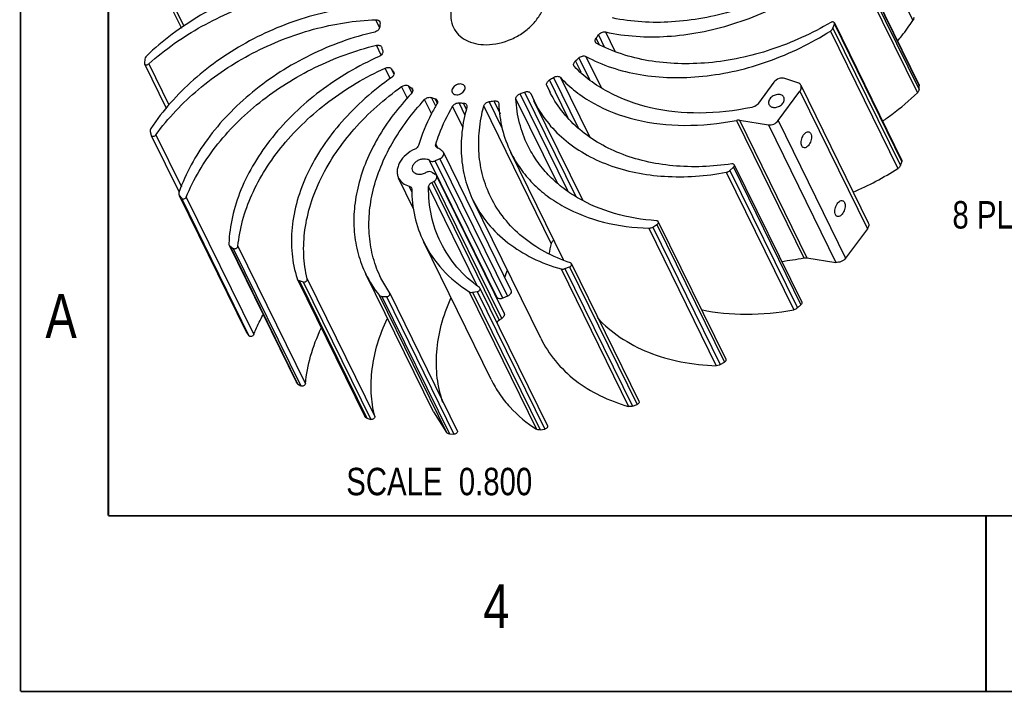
# Model space of a CAD drawing. Header units: inches. Extents: x 0 to 22, y -0.8 to 17.8.
# Tile 1 of 5: x 0 to 5.6, y 0 to 3.8. Entities that reach past the tile are written whole.
import ezdxf

# ---------------------------------------------------------------- set-up
doc = ezdxf.new("R2010")
doc.units = ezdxf.units.IN
doc.header["$LTSCALE"] = 1.21
doc.header["$MEASUREMENT"] = 0
doc.layers.get('0').update_dxf_attribs({"linetype": 'CONTINUOUS'})
doc.layers.add('02___PRT_ALL_AXES', color=7, linetype='CONTINUOUS')
doc.styles.get("Standard").update_dxf_attribs({"font": 'txt', "width": 0.8})
doc.dimstyles.new('DIMSTYLE_6', dxfattribs={"dimtxt": 0.15625, "dimasz": 0.1875, "dimexe": 0.18, "dimexo": 0.0625, "dimgap": 0.09, "dimtad": 0, "dimtih": 1, "dimtoh": 1, "dimlfac": 0.2, "dimzin": 4, "dimdsep": 46, "dimtxsty": 'STANDARD', "dimblk": 'CLOSED', "dimblk1": 'CLOSED', "dimblk2": 'CLOSED', "dimcen": 0.09, "dimadec": 0, "dimazin": 0, "dimtfac": 1, "dimtofl": 0, "dimtmove": 0, "dimatfit": 3, "dimldrblk": 'CLOSED', "dimfxl": 1, "dimtolj": 1, "dimtzin": 4, "dimarcsym": 0})

# ---------------------------------------------------------------- blocks, each defined once
blk = doc.blocks.new('_CLOSED')
at = {"color": 0, "linetype": 'BYBLOCK'}
for p, q in [((0, 0), (-1, 0.167)), ((-1, 0.167), (-1, -0.167)), ((-1, -0.167), (0, 0)), ((-1, 0), (0, 0))]:
    blk.add_line(p, q, dxfattribs=at)
blk = doc.blocks.new('*D10')
at = {"color": 2, "linetype": 'CONTINUOUS'}
for p, q in [((6.368, 2.9487), (6.1961, 2.9487)), ((6.7377, 2.8303), (6.368, 2.9487))]:
    blk.add_line(p, q, dxfattribs=at)
at = {"color": 2, "linetype": 'CONTINUOUS', "xscale": 0.1875, "yscale": 0.1875, "zscale": 0.1875, "rotation": 342.2414540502}
blk.add_blockref('_CLOSED', (6.7377, 2.8303), dxfattribs=at)
at = {"color": 2, "linetype": 'CONTINUOUS', "insert": (6.118, 3.0268), "char_height": 0.15625, "width": 1, "attachment_point": 3, "line_spacing_factor": 0.9}
blk.add_mtext('R1\\P8 PLACES', dxfattribs=at)

msp = doc.modelspace()

# ---------------------------------------------------------------- linework, layer by layer
at = {"color": 7, "linetype": 'CONTINUOUS'}
for p, q in [((4.7094, 4.6042), (5.0937, 3.821)), ((4.7442, 4.2103), (5.1285, 3.4271)), ((4.7458, 4.2321), (5.1301, 3.4489)), ((4.7469, 4.2326), (5.1293, 3.4534)), ((4.7348, 4.1924), (5.1191, 3.4092)), ((0.8153, 4.0031), (0.9259, 3.7778)), ((0.836, 4.0006), (0.9404, 3.7878)), ((2.0557, 3.7815), (2.0345, 3.8247)), ((4.6236, 3.761), (5.0079, 2.9779)), ((4.6379, 3.7774), (4.6464, 3.7996)), ((4.6379, 3.7774), (5.0222, 2.9943)), ((4.6463, 3.8074), (5.0306, 3.0242)), ((4.6464, 3.7996), (5.0307, 3.0165)), ((3.306, 3.684), (3.2885, 3.7195)), ((3.3023, 3.7391), (3.3355, 3.6715)), ((3.342, 3.7557), (3.3957, 3.6462)), ((2.0643, 3.6242), (2.037, 3.6797)), ((2.0665, 3.67), (2.0677, 3.6667)), ((0.7175, 3.6002), (0.7159, 3.5784)), ((3.2028, 3.5259), (3.1712, 3.5904)), ((3.1899, 3.6077), (3.2503, 3.4847)), ((3.2309, 3.6161), (3.3173, 3.4401)), ((0.7159, 3.5784), (0.7167, 3.5739)), ((0.7167, 3.5739), (0.8402, 3.3222)), ((0.7406, 3.5738), (0.8552, 3.3403)), ((2.1162, 3.4902), (2.0869, 3.55)), ((2.137, 3.5163), (2.1228, 3.5451)), ((3.1654, 3.5584), (3.1624, 3.5626)), ((2.1342, 3.5296), (2.136, 3.5267)), ((3.1286, 3.2692), (3.0238, 3.4828)), ((3.0463, 3.4965), (3.1866, 3.2105)), ((3.0858, 3.4962), (3.2507, 3.1603)), ((4.4385, 3.4659), (4.3646, 3.4912)), ((2.2135, 3.3774), (2.1806, 3.4445)), ((2.2389, 3.4082), (2.2194, 3.448)), ((2.2362, 3.4366), (2.2439, 3.4208)), ((2.2362, 3.4366), (2.2424, 3.4296)), ((3.0282, 3.4101), (3.0082, 3.4509)), ((3.0225, 3.4198), (3.0082, 3.4509)), ((4.302, 3.4691), (4.2136, 3.3492)), ((4.4553, 3.4519), (4.8396, 2.6688)), ((5.1285, 3.4271), (5.1301, 3.4489)), ((5.1293, 3.4535), (5.1301, 3.4489)), ((2.3522, 3.2882), (2.3118, 3.3704)), ((2.3751, 3.3325), (2.3508, 3.3821)), ((2.3718, 3.3755), (2.384, 3.3508)), ((3.068, 2.8937), (2.8321, 3.3745)), ((3.1278, 2.851), (2.8564, 3.404)), ((2.8811, 3.4132), (3.1727, 2.819)), ((2.916, 3.4053), (2.9165, 3.4042)), ((2.9165, 3.4042), (2.9351, 3.3628)), ((4.3262, 3.2506), (4.4499, 3.4184)), ((4.4499, 3.4184), (4.8342, 2.6353)), ((2.5299, 3.2139), (2.4716, 3.3328)), ((2.5431, 3.2804), (2.5081, 3.3519)), ((2.532, 3.3506), (2.5499, 3.3142)), ((3.0333, 2.551), (2.649, 3.3342)), ((2.7527, 3.2123), (2.6805, 3.3593)), ((2.7057, 3.3635), (2.7417, 3.2901)), ((2.7328, 3.3533), (2.7345, 3.3463)), ((3.2124, 2.7976), (2.935, 3.3629)), ((4.0878, 3.2521), (4.4721, 2.469)), ((4.1059, 3.2526), (4.2704, 3.2268)), ((4.1059, 3.2526), (4.4902, 2.4695)), ((4.2704, 3.2268), (4.6547, 2.4436)), ((4.3262, 3.2506), (4.7105, 2.4674)), ((0.7484, 3.1882), (0.7538, 3.1682)), ((0.7538, 3.1682), (0.7544, 3.1667)), ((0.7543, 3.1668), (0.913, 2.8434)), ((0.7809, 3.1696), (0.9261, 2.8737)), ((2.3864, 3.095), (2.3756, 3.1171)), ((2.3991, 3.0336), (2.3726, 3.0221)), ((2.3991, 3.0336), (2.7834, 2.2505)), ((2.4193, 3.0687), (2.4166, 3.0727)), ((2.4193, 3.0688), (2.8036, 2.2857)), ((3.1033, 2.4571), (2.8029, 3.0694)), ((2.7246, 2.241), (2.3403, 3.0241)), ((2.7569, 2.239), (2.3726, 3.0221)), ((4.0515, 2.9668), (4.0717, 2.9853)), ((4.0717, 2.9853), (4.456, 2.2022)), ((4.0759, 2.9991), (4.4602, 2.216)), ((5.0222, 2.9943), (5.0307, 3.0165)), ((2.3531, 2.9569), (2.3729, 2.9458)), ((2.7645, 2.155), (2.3802, 2.9382)), ((4.0307, 2.9565), (4.415, 2.1734)), ((4.0515, 2.9668), (4.4358, 2.1837)), ((2.2396, 2.8455), (2.2238, 2.8777)), ((2.2366, 2.8679), (2.2383, 2.8604)), ((2.3346, 2.8727), (2.6095, 2.3126)), ((2.3527, 2.898), (2.737, 2.1149)), ((2.7513, 2.1237), (2.367, 2.9068)), ((0.9129, 2.8274), (0.9144, 2.825)), ((0.9141, 2.8249), (1.2972, 2.0443)), ((0.9144, 2.825), (0.9265, 2.8083)), ((0.9144, 2.825), (1.2987, 2.0419)), ((0.9265, 2.8083), (1.3108, 2.0252)), ((0.954, 2.8155), (1.3383, 2.0323)), ((2.973, 2.012), (2.5887, 2.7951)), ((3.5893, 2.6382), (3.9736, 1.855)), ((3.6113, 2.6443), (3.6355, 2.659)), ((3.6113, 2.6443), (3.9956, 1.8612)), ((3.6355, 2.659), (4.0198, 1.8758)), ((3.6429, 2.6752), (4.0272, 1.892)), ((4.8342, 2.6353), (4.7105, 2.4674)), ((1.1983, 2.5421), (1.5826, 1.759)), ((1.2041, 2.5355), (1.5885, 1.7523)), ((1.2041, 2.5355), (1.2221, 2.5231)), ((1.2483, 2.5356), (1.6326, 1.7525)), ((2.6914, 1.7755), (2.3071, 2.5586)), ((1.2221, 2.5231), (1.6064, 1.74)), ((4.4902, 2.4695), (4.6547, 2.4436)), ((3.1112, 2.4077), (3.1377, 2.4175)), ((3.1377, 2.4175), (3.522, 1.6344)), ((3.1488, 2.4355), (3.5331, 1.6524)), ((2.3617, 1.5929), (1.9774, 2.376)), ((3.0894, 2.4062), (3.4737, 1.6231)), ((3.1112, 2.4077), (3.4955, 1.6245)), ((1.5853, 2.351), (1.5862, 2.3487)), ((1.5862, 2.3488), (1.9705, 1.5656)), ((1.598, 2.3393), (1.9823, 1.5561)), ((1.598, 2.3393), (1.6205, 2.3321)), ((1.6205, 2.3321), (2.0048, 1.549)), ((1.6435, 2.3491), (2.0278, 1.566)), ((2.1129, 2.2687), (2.0632, 2.3533)), ((2.0521, 2.2576), (2.4364, 1.4744)), ((2.069, 2.2498), (2.0946, 2.2483)), ((2.069, 2.2498), (2.4533, 1.4666)), ((2.0946, 2.2483), (2.4789, 1.4652)), ((2.1135, 2.2675), (2.1129, 2.2687)), ((2.1135, 2.2676), (2.4978, 1.4845)), ((2.5651, 2.2764), (2.9494, 1.4932)), ((2.5851, 2.2731), (2.6121, 2.2775)), ((2.5851, 2.2731), (2.9694, 1.49)), ((2.6121, 2.2775), (2.9964, 1.4943)), ((2.6272, 2.2965), (2.6244, 2.2997)), ((2.6271, 2.2965), (3.0114, 1.5134)), ((2.7834, 2.2505), (2.7569, 2.239)), ((4.4358, 2.1837), (4.456, 2.2022)), ((1.2987, 2.0419), (1.2972, 2.0443)), ((1.2987, 2.0419), (1.3108, 2.0252)), ((3.9956, 1.8612), (4.0198, 1.8758)), ((1.5885, 1.7523), (1.6064, 1.74)), ((3.4955, 1.6245), (3.522, 1.6344)), ((2.3617, 1.5929), (2.4364, 1.4744)), ((1.9823, 1.5561), (2.0048, 1.549)), ((2.4533, 1.4666), (2.4789, 1.4652)), ((2.9694, 1.49), (2.9964, 1.4943))]:
    msp.add_line(p, q, dxfattribs=at)
at = {"color": 7, "linetype": 'CONTINUOUS', "const_width": 0.01}
for points in [[(0.01, 17), (0.01, 0)], [(0.51, 16), (0.51, 1)], [(21.51, 1), (0.51, 1)], [(5.51, 1), (5.51, 0)], [(22.01, 0), (0.01, 0)]]:
    msp.add_lwpolyline(points, dxfattribs=at)
at = {"color": 7, "linetype": 'CONTINUOUS'}
for centre, radius, start, end in [((2.5034, 3.7634), 0.4474, 174.7298, 177.3353), ((2.6943, 4.1513), 0.7346, 323.9959, 325.868), ((2.4346, 3.7586), 0.3782, 194.0657, 196.9801), ((2.5832, 4.2482), 0.8823, 311.7929, 313.4498), ((2.4328, 3.7601), 0.3773, 214.7453, 217.6645), ((2.529, 4.3181), 0.9708, 300.6409, 302.1955), ((2.478, 3.8098), 0.4447, 234.445, 237.0609), ((2.5312, 3.924), 0.5711, 251.5866, 253.8008), ((2.5282, 4.3163), 0.9695, 289.7881, 291.3441), ((2.5583, 4.0804), 0.7303, 266.0522, 267.9318), ((2.5504, 4.2285), 0.8789, 278.5128, 280.174), ((4.0716, 4.4475), 1.7425, 293.0312, 302.5011), ((2.2542, 3.0752), 0.2027, 299.0646, 303.8173), ((3.8991, 2.3199), 0.8961, 165.054, 169.004), ((4.174, 3.9838), 1.5439, 276.3358, 281.1309), ((2.5705, 2.6673), 0.6608, 206.1556, 218.3191), ((3.7206, 2.0304), 1.0076, 158.6415, 161.0895), ((2.7021, 2.215), 0.0343, 49.1564, 54.966), ((2.6385, 2.2921), 0.2027, 299.0646, 303.8173)]:
    msp.add_arc(centre, radius, start, end, dxfattribs=at)
for points, knots in [([(4.7211, 4.2366), (4.6291, 4.1545), (4.4245, 4.0105), (4.1378, 3.8889), (3.8987, 3.8312), (3.6669, 3.8026), (3.4924, 3.8123), (3.3823, 3.8352)], [0, 0, 0, 0, 0.256234, 0.515086, 0.642288, 0.76622, 1, 1, 1, 1]), ([(3.342, 3.7557), (3.457, 3.7304), (3.6401, 3.7196), (3.8831, 3.7508), (4.1335, 3.8139), (4.4319, 3.9465), (4.6419, 4.1033), (4.7348, 4.1924)], [0, 0, 0, 0, 0.233632, 0.357852, 0.485426, 0.744686, 1, 1, 1, 1]), ([(2.7994, 4.1273), (2.7501, 4.1273), (2.6746, 4.1094), (2.5875, 4.0603), (2.5312, 4.0119), (2.489, 3.9558), (2.4638, 3.8955), (2.4579, 3.835), (2.4682, 3.797), (2.4764, 3.7803)], [0, 0, 0, 0, 0.269941, 0.409433, 0.545113, 0.672931, 0.790557, 0.898362, 1, 1, 1, 1]), ([(2.1197, 4.0547), (2.0047, 4.0801), (1.8215, 4.0909), (1.5785, 4.0597), (1.3281, 3.9966), (1.0298, 3.864), (0.8197, 3.7072), (0.7268, 3.6181)], [0, 0, 0, 0, 0.233632, 0.357852, 0.485426, 0.744686, 1, 1, 1, 1]), ([(0.7406, 3.5738), (0.8326, 3.6559), (1.0371, 3.7999), (1.3239, 3.9216), (1.5629, 3.9793), (1.7948, 4.0078), (1.9692, 3.9981), (2.0794, 3.9753)], [0, 0, 0, 0, 0.256234, 0.515086, 0.642288, 0.76622, 1, 1, 1, 1]), ([(2.6622, 3.6832), (2.7115, 3.6832), (2.7871, 3.7011), (2.8741, 3.7502), (2.9304, 3.7985), (2.9727, 3.8546), (2.9979, 3.915), (3.0037, 3.9755), (2.9935, 4.0135), (2.9853, 4.0301)], [0, 0, 0, 0, 0.269941, 0.409433, 0.545113, 0.672931, 0.790557, 0.898362, 1, 1, 1, 1]), ([(2.0503, 3.9049), (1.9248, 3.9024), (1.6688, 3.8627), (1.3085, 3.7176), (0.991, 3.4986), (0.8204, 3.3084), (0.7522, 3.2063)], [0, 0, 0, 0, 0.247026, 0.503713, 0.758417, 1, 1, 1, 1]), ([(0.7809, 3.1696), (0.8504, 3.2651), (1.0191, 3.4422), (1.3262, 3.6464), (1.6709, 3.7825), (1.9147, 3.8211), (2.0345, 3.8247)], [0, 0, 0, 0, 0.243036, 0.497596, 0.753432, 1, 1, 1, 1]), ([(2.0345, 3.8247), (2.039, 3.8248), (2.0477, 3.8236), (2.0545, 3.8174), (2.0562, 3.8139)], [0, 0, 0, 0, 0.538169, 1, 1, 1, 1]), ([(5.007, 3.7054), (5.0149, 3.7148), (5.0453, 3.7521), (5.0738, 3.7911), (5.0937, 3.821)], [0, 0, 0, 0, 0.25327, 1, 1, 1, 1]), ([(5.0976, 3.8392), (5.0984, 3.8363), (5.0984, 3.8297), (5.0956, 3.8238), (5.0937, 3.821)], [0, 0, 0, 0, 0.470533, 1, 1, 1, 1]), ([(2.0564, 3.7842), (2.0561, 3.7776), (2.0502, 3.7674), (2.0385, 3.7589), (2.0311, 3.7561), (2.0273, 3.7552)], [0, 0, 0, 0, 0.461207, 0.729045, 1, 1, 1, 1]), ([(2.0562, 3.8139), (2.0572, 3.8118), (2.058, 3.8085), (2.0579, 3.8053), (2.0578, 3.8045)], [0, 0, 0, 0, 0.741793, 1, 1, 1, 1]), ([(2.4764, 3.7803), (2.4837, 3.7654), (2.5042, 3.7371), (2.5482, 3.706), (2.6023, 3.6871), (2.6418, 3.6832), (2.6622, 3.6832)], [0, 0, 0, 0, 0.226853, 0.465051, 0.722045, 1, 1, 1, 1]), ([(3.2309, 3.6161), (3.2775, 3.5909), (3.3781, 3.5479), (3.5413, 3.508), (3.7167, 3.4918), (3.9646, 3.5024), (4.2789, 3.5761), (4.5134, 3.6907), (4.6236, 3.761)], [0, 0, 0, 0, 0.10878, 0.223329, 0.343648, 0.469201, 0.731471, 1, 1, 1, 1]), ([(4.6257, 3.8098), (4.5184, 3.7463), (4.2925, 3.6435), (3.9924, 3.5789), (3.7568, 3.5715), (3.5899, 3.5879), (3.4343, 3.6258), (3.3379, 3.6659), (3.293, 3.6894)], [0, 0, 0, 0, 0.268816, 0.5305, 0.655792, 0.776041, 0.890781, 1, 1, 1, 1]), ([(4.6236, 3.761), (4.6253, 3.762), (4.6312, 3.7664), (4.6359, 3.7724), (4.6379, 3.7774)], [0, 0, 0, 0, 0.266619, 1, 1, 1, 1]), ([(4.6463, 3.8073), (4.6456, 3.8088), (4.6431, 3.8114), (4.6377, 3.813), (4.6316, 3.8125), (4.6276, 3.8109), (4.6257, 3.8098)], [0, 0, 0, 0, 0.21012, 0.446784, 0.715064, 1, 1, 1, 1]), ([(4.6464, 3.7996), (4.6467, 3.8003), (4.6474, 3.8028), (4.6472, 3.8056), (4.6463, 3.8073)], [0, 0, 0, 0, 0.268688, 1, 1, 1, 1]), ([(2.0273, 3.7552), (1.9006, 3.7258), (1.6536, 3.6367), (1.3786, 3.4613), (1.191, 3.2885), (1.0367, 3.1062), (0.9501, 2.9499), (0.9125, 2.8421)], [0, 0, 0, 0, 0.260796, 0.521551, 0.648419, 0.771105, 1, 1, 1, 1]), ([(3.285, 3.6973), (3.2835, 3.7006), (3.2825, 3.7089), (3.2861, 3.7161), (3.2885, 3.7195)], [0, 0, 0, 0, 0.465219, 1, 1, 1, 1]), ([(3.3023, 3.7391), (3.3066, 3.7454), (3.3191, 3.7549), (3.3348, 3.7573), (3.342, 3.7557)], [0, 0, 0, 0, 0.507237, 1, 1, 1, 1]), ([(0.954, 2.8155), (0.9953, 2.9176), (1.0836, 3.0648), (1.2358, 3.2368), (1.4178, 3.3992), (1.6812, 3.5648), (1.9164, 3.6505), (2.037, 3.6797)], [0, 0, 0, 0, 0.230684, 0.353633, 0.480388, 0.740216, 1, 1, 1, 1]), ([(2.037, 3.6797), (2.0401, 3.6804), (2.0462, 3.6811), (2.0549, 3.6799), (2.0621, 3.6762), (2.0654, 3.6722), (2.0665, 3.67)], [0, 0, 0, 0, 0.284437, 0.545945, 0.781593, 1, 1, 1, 1]), ([(2.0729, 3.6481), (2.0737, 3.6453), (2.0739, 3.6388), (2.0698, 3.6295), (2.0624, 3.6213), (2.0558, 3.6172), (2.0522, 3.6156)], [0, 0, 0, 0, 0.212712, 0.45151, 0.717923, 1, 1, 1, 1]), ([(3.293, 3.6894), (3.2921, 3.6899), (3.2889, 3.6919), (3.2863, 3.6948), (3.285, 3.6973)], [0, 0, 0, 0, 0.261223, 1, 1, 1, 1]), ([(0.7268, 3.6181), (0.7255, 3.6168), (0.7209, 3.6118), (0.7178, 3.6051), (0.7175, 3.6002)], [0, 0, 0, 0, 0.27337, 1, 1, 1, 1]), ([(2.0522, 3.6156), (1.9332, 3.5624), (1.7104, 3.4316), (1.4794, 3.2119), (1.34, 3.0136), (1.2627, 2.8613), (1.2128, 2.7065), (1.1985, 2.6016), (1.1966, 2.5504)], [0, 0, 0, 0, 0.273263, 0.536162, 0.660805, 0.779693, 0.892623, 1, 1, 1, 1]), ([(3.1624, 3.5626), (3.1614, 3.5647), (3.1603, 3.5694), (3.1614, 3.5769), (3.1652, 3.5842), (3.169, 3.5885), (3.1712, 3.5904)], [0, 0, 0, 0, 0.220265, 0.456254, 0.716705, 1, 1, 1, 1]), ([(3.1899, 3.6077), (3.1955, 3.613), (3.209, 3.6202), (3.2249, 3.6194), (3.2309, 3.6161)], [0, 0, 0, 0, 0.529188, 1, 1, 1, 1]), ([(0.7167, 3.5739), (0.7175, 3.5722), (0.7207, 3.5692), (0.7273, 3.568), (0.7344, 3.5695), (0.7387, 3.5721), (0.7406, 3.5738)], [0, 0, 0, 0, 0.207918, 0.448229, 0.720461, 1, 1, 1, 1]), ([(1.2483, 2.5356), (1.2529, 2.5849), (1.2716, 2.6853), (1.3251, 2.8326), (1.4032, 2.977), (1.54, 3.1645), (1.7618, 3.3726), (1.9738, 3.4982), (2.0869, 3.55)], [0, 0, 0, 0, 0.108256, 0.221936, 0.34127, 0.465992, 0.728114, 1, 1, 1, 1]), ([(2.0869, 3.55), (2.0902, 3.5515), (2.0971, 3.5537), (2.1075, 3.554), (2.1166, 3.5513), (2.1213, 3.5474), (2.1228, 3.5451)], [0, 0, 0, 0, 0.282874, 0.548071, 0.786162, 1, 1, 1, 1]), ([(4.1765, 3.326), (4.0787, 3.3057), (3.885, 3.2839), (3.6044, 3.3115), (3.3938, 3.3869), (3.2529, 3.4766), (3.1926, 3.5299), (3.1654, 3.5584)], [0, 0, 0, 0, 0.277561, 0.537582, 0.777406, 0.890568, 1, 1, 1, 1]), ([(2.1234, 3.4958), (2.0196, 3.4233), (1.8341, 3.2603), (1.6634, 3.0095), (1.5829, 2.7988), (1.5524, 2.6443), (1.5513, 2.4936), (1.5708, 2.3969), (1.5853, 2.351)], [0, 0, 0, 0, 0.282055, 0.544174, 0.666262, 0.782231, 0.892958, 1, 1, 1, 1]), ([(2.1375, 3.5217), (2.1382, 3.5171), (2.1354, 3.5065), (2.1279, 3.499), (2.1234, 3.4958)], [0, 0, 0, 0, 0.457676, 1, 1, 1, 1]), ([(3.0082, 3.4509), (3.0071, 3.4535), (3.0062, 3.4594), (3.009, 3.4684), (3.015, 3.4766), (3.0206, 3.481), (3.0238, 3.4828)], [0, 0, 0, 0, 0.214117, 0.450452, 0.714924, 1, 1, 1, 1]), ([(3.0463, 3.4965), (3.0496, 3.4986), (3.0567, 3.5019), (3.0678, 3.5036), (3.0781, 3.502), (3.0838, 3.4985), (3.0858, 3.4962)], [0, 0, 0, 0, 0.277745, 0.544391, 0.785975, 1, 1, 1, 1]), ([(3.0858, 3.4962), (3.1124, 3.4675), (3.1716, 3.4134), (3.3103, 3.3222), (3.5186, 3.2443), (3.7973, 3.2134), (3.9902, 3.233), (4.0878, 3.2521)], [0, 0, 0, 0, 0.109524, 0.222675, 0.462345, 0.722264, 1, 1, 1, 1]), ([(4.3646, 3.4912), (4.354, 3.4948), (4.329, 3.4927), (4.309, 3.4786), (4.302, 3.4691)], [0, 0, 0, 0, 0.485434, 1, 1, 1, 1]), ([(1.6435, 2.3491), (1.6324, 2.3939), (1.619, 2.4877), (1.6263, 2.6325), (1.6602, 2.7799), (1.7415, 2.9801), (1.9061, 3.2182), (2.0823, 3.3744), (2.1806, 3.4445)], [0, 0, 0, 0, 0.107382, 0.218687, 0.335189, 0.457572, 0.719341, 1, 1, 1, 1]), ([(2.1806, 3.4445), (2.1865, 3.4487), (2.1996, 3.454), (2.2143, 3.4517), (2.2194, 3.448)], [0, 0, 0, 0, 0.537853, 1, 1, 1, 1]), ([(2.2424, 3.4296), (2.2434, 3.4278), (2.2445, 3.4235), (2.2436, 3.4141), (2.2394, 3.4076), (2.236, 3.4039)], [0, 0, 0, 0, 0.224048, 0.46184, 1, 1, 1, 1]), ([(4.4553, 3.4519), (4.4537, 3.4551), (4.4489, 3.4611), (4.4422, 3.4646), (4.4385, 3.4659)], [0, 0, 0, 0, 0.481265, 1, 1, 1, 1]), ([(4.4499, 3.4184), (4.4536, 3.4235), (4.4578, 3.4321), (4.4581, 3.4441), (4.4565, 3.4495), (4.4553, 3.4519)], [0, 0, 0, 0, 0.532067, 0.771419, 1, 1, 1, 1]), ([(5.1285, 3.4271), (5.1284, 3.4256), (5.1271, 3.4188), (5.1229, 3.4129), (5.1191, 3.4092)], [0, 0, 0, 0, 0.229941, 1, 1, 1, 1]), ([(2.236, 3.4039), (2.1634, 3.3276), (2.0677, 3.2031), (1.9771, 3.0214), (1.9315, 2.8858), (1.9081, 2.7507), (1.9072, 2.6187), (1.9292, 2.4924), (1.959, 2.4134), (1.9774, 2.376)], [0, 0, 0, 0, 0.280627, 0.41293, 0.539405, 0.660342, 0.776522, 0.889195, 1, 1, 1, 1]), ([(2.0632, 2.3533), (2.0451, 2.3902), (2.0156, 2.4684), (1.9935, 2.5931), (1.9936, 2.7235), (2.016, 2.8569), (2.06, 2.991), (2.1478, 3.1709), (2.241, 3.2944), (2.3118, 3.3704)], [0, 0, 0, 0, 0.111016, 0.223843, 0.340118, 0.461071, 0.587485, 0.719665, 1, 1, 1, 1]), ([(2.3118, 3.3704), (2.3168, 3.3758), (2.3293, 3.3834), (2.3444, 3.3843), (2.3508, 3.3821)], [0, 0, 0, 0, 0.518565, 1, 1, 1, 1]), ([(2.3718, 3.3755), (2.3745, 3.3748), (2.3795, 3.3724), (2.383, 3.3682), (2.3842, 3.3659)], [0, 0, 0, 0, 0.520877, 1, 1, 1, 1]), ([(2.3842, 3.3659), (2.3856, 3.363), (2.3867, 3.3559), (2.3841, 3.3493), (2.3823, 3.3462)], [0, 0, 0, 0, 0.470431, 1, 1, 1, 1]), ([(2.8321, 3.3745), (2.8317, 3.3806), (2.8363, 3.3904), (2.8463, 3.3993), (2.8529, 3.4027), (2.8564, 3.404)], [0, 0, 0, 0, 0.455582, 0.723141, 1, 1, 1, 1]), ([(2.8998, 3.1092), (2.8798, 3.15), (2.848, 3.2368), (2.8345, 3.3282), (2.8321, 3.3745)], [0, 0, 0, 0, 0.495064, 1, 1, 1, 1]), ([(2.8811, 3.4132), (2.8846, 3.4146), (2.8916, 3.4164), (2.9019, 3.416), (2.9108, 3.4124), (2.9148, 3.4078), (2.916, 3.4053)], [0, 0, 0, 0, 0.285986, 0.550415, 0.7859, 1, 1, 1, 1]), ([(4.0629, 3.0043), (3.9517, 2.9878), (3.7844, 2.9811), (3.5707, 3.015), (3.4253, 3.06), (3.2947, 3.1241), (3.1817, 3.2063), (3.0889, 3.3048), (3.0418, 3.3805), (3.0225, 3.4198)], [0, 0, 0, 0, 0.281858, 0.414715, 0.541489, 0.66238, 0.778144, 0.890083, 1, 1, 1, 1]), ([(4.9216, 3.2479), (4.9393, 3.2602), (5.0082, 3.3101), (5.0733, 3.3652), (5.1191, 3.4092)], [0, 0, 0, 0, 0.252827, 1, 1, 1, 1]), ([(2.3823, 3.3462), (2.3709, 3.327), (2.3287, 3.2513), (2.2951, 3.1708), (2.2764, 3.1092)], [0, 0, 0, 0, 0.25756, 1, 1, 1, 1]), ([(2.3756, 3.1171), (2.3813, 3.1354), (2.4072, 3.2098), (2.4417, 3.2812), (2.4716, 3.3328)], [0, 0, 0, 0, 0.243401, 1, 1, 1, 1]), ([(2.4716, 3.3328), (2.4751, 3.3389), (2.4864, 3.3488), (2.5009, 3.3524), (2.5081, 3.3519)], [0, 0, 0, 0, 0.497038, 1, 1, 1, 1]), ([(2.5523, 3.3265), (2.5394, 3.2805), (2.5209, 3.1883), (2.5173, 3.0497), (2.5387, 2.9171), (2.5695, 2.8342), (2.5887, 2.7951)], [0, 0, 0, 0, 0.263513, 0.515958, 0.76018, 1, 1, 1, 1]), ([(2.532, 3.3506), (2.5361, 3.3505), (2.5439, 3.3488), (2.5498, 3.343), (2.5514, 3.3398)], [0, 0, 0, 0, 0.53444, 1, 1, 1, 1]), ([(2.5514, 3.3398), (2.5524, 3.3379), (2.5535, 3.3334), (2.553, 3.3288), (2.5523, 3.3265)], [0, 0, 0, 0, 0.484147, 1, 1, 1, 1]), ([(2.6887, 2.8148), (2.67, 2.853), (2.6396, 2.9341), (2.6179, 3.0636), (2.6201, 3.1989), (2.637, 3.2891), (2.649, 3.3342)], [0, 0, 0, 0, 0.240196, 0.484612, 0.736961, 1, 1, 1, 1]), ([(2.649, 3.3342), (2.6507, 3.3406), (2.66, 3.3524), (2.6733, 3.3582), (2.6805, 3.3593)], [0, 0, 0, 0, 0.475839, 1, 1, 1, 1]), ([(2.7057, 3.3635), (2.7086, 3.364), (2.7142, 3.3644), (2.7222, 3.3628), (2.7288, 3.3591), (2.7318, 3.3553), (2.7328, 3.3533)], [0, 0, 0, 0, 0.283157, 0.543585, 0.779597, 1, 1, 1, 1]), ([(2.7345, 3.3463), (2.7363, 3.2981), (2.7492, 3.2026), (2.782, 3.1119), (2.8028, 3.0695)], [0, 0, 0, 0, 0.505342, 1, 1, 1, 1]), ([(2.9351, 3.3628), (2.9552, 3.3219), (3.0046, 3.2433), (3.1025, 3.1417), (3.222, 3.058), (3.4107, 2.9708), (3.6866, 2.9181), (3.9147, 2.935), (4.0307, 2.9565)], [0, 0, 0, 0, 0.109295, 0.220763, 0.336311, 0.457281, 0.717098, 1, 1, 1, 1]), ([(4.2136, 3.3492), (4.2115, 3.3463), (4.2015, 3.3354), (4.1875, 3.3283), (4.1765, 3.326)], [0, 0, 0, 0, 0.242569, 1, 1, 1, 1]), ([(0.7522, 3.2063), (0.7504, 3.2035), (0.7476, 3.1976), (0.7476, 3.191), (0.7484, 3.1882)], [0, 0, 0, 0, 0.529467, 1, 1, 1, 1]), ([(4.1059, 3.2526), (4.1044, 3.2529), (4.0984, 3.2535), (4.0923, 3.253), (4.0878, 3.2521)], [0, 0, 0, 0, 0.240345, 1, 1, 1, 1]), ([(4.2704, 3.2268), (4.2806, 3.2252), (4.3023, 3.2289), (4.3199, 3.242), (4.3262, 3.2506)], [0, 0, 0, 0, 0.493994, 1, 1, 1, 1]), ([(0.7544, 3.1667), (0.7553, 3.1648), (0.7593, 3.1616), (0.767, 3.161), (0.7748, 3.1636), (0.7792, 3.1673), (0.7809, 3.1696)], [0, 0, 0, 0, 0.20806, 0.454084, 0.729882, 1, 1, 1, 1]), ([(2.2559, 3.0881), (2.2379, 3.08), (2.2051, 3.0593), (2.1741, 3.0231), (2.1597, 2.9911), (2.1547, 2.9674), (2.1556, 2.9445), (2.1602, 2.9303), (2.1634, 2.9238)], [0, 0, 0, 0, 0.284622, 0.550902, 0.673277, 0.787754, 0.89573, 1, 1, 1, 1]), ([(2.2764, 3.1092), (2.2757, 3.107), (2.2714, 3.0979), (2.2629, 3.0912), (2.2559, 3.0881)], [0, 0, 0, 0, 0.230071, 1, 1, 1, 1]), ([(2.3762, 3.1031), (2.3752, 3.1051), (2.3741, 3.1099), (2.3748, 3.1147), (2.3756, 3.1171)], [0, 0, 0, 0, 0.4826, 1, 1, 1, 1]), ([(2.3855, 3.0945), (2.3845, 3.095), (2.3807, 3.097), (2.3776, 3.1003), (2.3762, 3.1031)], [0, 0, 0, 0, 0.263777, 1, 1, 1, 1]), ([(2.4166, 3.0727), (2.4145, 3.075), (2.4054, 3.0839), (2.3943, 3.0906), (2.3855, 3.0945)], [0, 0, 0, 0, 0.242287, 1, 1, 1, 1]), ([(3.6337, 2.6805), (3.5524, 2.6862), (3.3961, 2.7122), (3.2156, 2.7869), (3.0936, 2.8692), (3.0152, 2.94), (2.9496, 3.0199), (2.9148, 3.0788), (2.8998, 3.1092)], [0, 0, 0, 0, 0.275044, 0.530649, 0.652142, 0.77017, 0.885729, 1, 1, 1, 1]), ([(2.2447, 2.9637), (2.2425, 2.9682), (2.2404, 2.9788), (2.2446, 2.9952), (2.2551, 3.0104), (2.2703, 3.0229), (2.2885, 3.0314), (2.3078, 3.0349), (2.3258, 3.033), (2.3363, 3.0276), (2.3403, 3.0241)], [0, 0, 0, 0, 0.103845, 0.217758, 0.345432, 0.483799, 0.62568, 0.762719, 0.888185, 1, 1, 1, 1]), ([(2.3991, 3.0336), (2.403, 3.0353), (2.4101, 3.0397), (2.4179, 3.0487), (2.4217, 3.059), (2.4206, 3.0659), (2.4193, 3.0687)], [0, 0, 0, 0, 0.285333, 0.55266, 0.789063, 1, 1, 1, 1]), ([(2.8028, 3.0695), (2.8185, 3.0375), (2.8554, 2.9756), (2.9256, 2.8922), (3.0097, 2.8191), (3.141, 2.7351), (3.3353, 2.6619), (3.5026, 2.6407), (3.5893, 2.6382)], [0, 0, 0, 0, 0.113483, 0.228376, 0.345965, 0.467307, 0.723491, 1, 1, 1, 1]), ([(2.3403, 3.0241), (2.3442, 3.0208), (2.3557, 3.0172), (2.367, 3.0197), (2.3726, 3.0221)], [0, 0, 0, 0, 0.458569, 1, 1, 1, 1]), ([(4.0759, 2.9991), (4.0749, 3.0011), (4.0707, 3.0045), (4.0655, 3.0047), (4.0629, 3.0043)], [0, 0, 0, 0, 0.455433, 1, 1, 1, 1]), ([(4.0717, 2.9853), (4.0737, 2.9872), (4.0769, 2.9914), (4.0769, 2.9971), (4.0759, 2.9991)], [0, 0, 0, 0, 0.545782, 1, 1, 1, 1]), ([(5.0222, 2.9943), (5.0216, 2.9927), (5.0183, 2.9861), (5.0127, 2.9809), (5.0079, 2.9779)], [0, 0, 0, 0, 0.233535, 1, 1, 1, 1]), ([(5.0306, 3.0242), (5.0309, 3.0237), (5.0318, 3.0212), (5.0314, 3.0184), (5.0307, 3.0165)], [0, 0, 0, 0, 0.23953, 1, 1, 1, 1]), ([(2.1634, 2.9238), (2.1689, 2.9127), (2.1864, 2.8921), (2.2107, 2.8812), (2.2238, 2.8777)], [0, 0, 0, 0, 0.477928, 1, 1, 1, 1]), ([(2.3195, 2.9544), (2.3126, 2.9505), (2.2981, 2.9447), (2.2759, 2.9431), (2.2564, 2.949), (2.2473, 2.9585), (2.2447, 2.9637)], [0, 0, 0, 0, 0.285113, 0.553008, 0.789662, 1, 1, 1, 1]), ([(2.3531, 2.9569), (2.3484, 2.9596), (2.3361, 2.9614), (2.3248, 2.9575), (2.3195, 2.9544)], [0, 0, 0, 0, 0.466364, 1, 1, 1, 1]), ([(2.367, 2.9068), (2.3699, 2.9087), (2.3751, 2.9132), (2.3805, 2.9214), (2.3826, 2.9301), (2.3814, 2.9358), (2.3802, 2.9382)], [0, 0, 0, 0, 0.285799, 0.549162, 0.784598, 1, 1, 1, 1]), ([(2.3802, 2.9382), (2.3798, 2.939), (2.378, 2.942), (2.3752, 2.9444), (2.3729, 2.9458)], [0, 0, 0, 0, 0.244671, 1, 1, 1, 1]), ([(2.2238, 2.8777), (2.2265, 2.877), (2.2317, 2.8746), (2.2354, 2.8703), (2.2366, 2.8679)], [0, 0, 0, 0, 0.522049, 1, 1, 1, 1]), ([(2.4034, 2.557), (2.3798, 2.605), (2.3439, 2.7087), (2.3338, 2.8177), (2.3346, 2.8727)], [0, 0, 0, 0, 0.493259, 1, 1, 1, 1]), ([(2.3346, 2.8727), (2.3347, 2.8776), (2.3391, 2.8882), (2.3476, 2.8952), (2.3527, 2.898)], [0, 0, 0, 0, 0.461473, 1, 1, 1, 1]), ([(0.9125, 2.8421), (0.9116, 2.8397), (0.9107, 2.8346), (0.9118, 2.8296), (0.9129, 2.8274)], [0, 0, 0, 0, 0.519037, 1, 1, 1, 1]), ([(0.9265, 2.8083), (0.9278, 2.8064), (0.9328, 2.8036), (0.9412, 2.8043), (0.9491, 2.8082), (0.953, 2.8129), (0.954, 2.8155)], [0, 0, 0, 0, 0.213737, 0.46984, 0.745853, 1, 1, 1, 1]), ([(2.2383, 2.8604), (2.2385, 2.8078), (2.2497, 2.7036), (2.2845, 2.6046), (2.3071, 2.5586)], [0, 0, 0, 0, 0.506225, 1, 1, 1, 1]), ([(3.1431, 2.4402), (3.0924, 2.4572), (2.9958, 2.4983), (2.8673, 2.5838), (2.7623, 2.6893), (2.7098, 2.7718), (2.6887, 2.8148)], [0, 0, 0, 0, 0.265739, 0.51871, 0.761987, 1, 1, 1, 1]), ([(2.5887, 2.7951), (2.6113, 2.749), (2.6685, 2.6606), (2.7843, 2.5494), (2.9267, 2.4619), (3.0334, 2.422), (3.0894, 2.4062)], [0, 0, 0, 0, 0.236538, 0.479064, 0.732483, 1, 1, 1, 1]), ([(4.6527, 2.7152), (4.6509, 2.7187), (4.6488, 2.7272), (4.6488, 2.7409), (4.6517, 2.7555), (4.6573, 2.7695), (4.665, 2.7816), (4.6741, 2.7906), (4.6839, 2.7957), (4.6908, 2.7956), (4.6936, 2.7946)], [0, 0, 0, 0, 0.114535, 0.248942, 0.396043, 0.545589, 0.68676, 0.810673, 0.913363, 1, 1, 1, 1]), ([(4.7039, 2.7847), (4.7057, 2.7812), (4.7079, 2.7727), (4.7078, 2.759), (4.7049, 2.7444), (4.6993, 2.7304), (4.6916, 2.7183), (4.6825, 2.7093), (4.6727, 2.7042), (4.6658, 2.7043), (4.663, 2.7052)], [0, 0, 0, 0, 0.114535, 0.248942, 0.396043, 0.545589, 0.68676, 0.810673, 0.913363, 1, 1, 1, 1]), ([(4.6936, 2.7946), (4.6958, 2.7939), (4.7, 2.7912), (4.7028, 2.787), (4.7039, 2.7847)], [0, 0, 0, 0, 0.471617, 1, 1, 1, 1]), ([(4.663, 2.7052), (4.6608, 2.706), (4.6566, 2.7087), (4.6538, 2.7129), (4.6527, 2.7152)], [0, 0, 0, 0, 0.471617, 1, 1, 1, 1]), ([(3.5893, 2.6382), (3.5911, 2.6381), (3.5988, 2.6385), (3.6063, 2.6413), (3.6113, 2.6443)], [0, 0, 0, 0, 0.240856, 1, 1, 1, 1]), ([(3.6429, 2.6752), (3.6422, 2.6767), (3.6394, 2.6795), (3.6357, 2.6804), (3.6337, 2.6805)], [0, 0, 0, 0, 0.467641, 1, 1, 1, 1]), ([(3.6355, 2.659), (3.6371, 2.6599), (3.6399, 2.6622), (3.6429, 2.6664), (3.6441, 2.6709), (3.6435, 2.6739), (3.6429, 2.6752)], [0, 0, 0, 0, 0.285818, 0.550463, 0.785844, 1, 1, 1, 1]), ([(4.8396, 2.6688), (4.8408, 2.6664), (4.8424, 2.6609), (4.8421, 2.649), (4.8379, 2.6404), (4.8342, 2.6353)], [0, 0, 0, 0, 0.228581, 0.467933, 1, 1, 1, 1]), ([(1.1966, 2.5504), (1.1966, 2.5497), (1.1966, 2.5468), (1.1974, 2.544), (1.1983, 2.5421)], [0, 0, 0, 0, 0.256999, 1, 1, 1, 1]), ([(1.1983, 2.5421), (1.1993, 2.5401), (1.2012, 2.5377), (1.2035, 2.5359), (1.2041, 2.5355)], [0, 0, 0, 0, 0.742399, 1, 1, 1, 1]), ([(1.2221, 2.5231), (1.2265, 2.5201), (1.2391, 2.521), (1.2478, 2.5303), (1.2483, 2.5356)], [0, 0, 0, 0, 0.498047, 1, 1, 1, 1]), ([(2.3071, 2.5586), (2.335, 2.5019), (2.409, 2.3942), (2.5098, 2.3115), (2.5651, 2.2764)], [0, 0, 0, 0, 0.490842, 1, 1, 1, 1]), ([(2.6244, 2.2997), (2.5774, 2.3334), (2.4918, 2.4105), (2.4281, 2.5066), (2.4034, 2.557)], [0, 0, 0, 0, 0.507374, 1, 1, 1, 1]), ([(3.048, 2.5697), (3.0462, 2.5685), (3.0398, 2.5637), (3.0348, 2.5567), (3.0333, 2.551)], [0, 0, 0, 0, 0.270309, 1, 1, 1, 1]), ([(4.4721, 2.469), (4.4736, 2.4693), (4.4796, 2.4702), (4.4858, 2.4702), (4.4902, 2.4695)], [0, 0, 0, 0, 0.25976, 1, 1, 1, 1]), ([(3.1377, 2.4175), (3.1397, 2.4183), (3.1436, 2.4204), (3.1479, 2.425), (3.15, 2.4304), (3.1495, 2.4341), (3.1488, 2.4355)], [0, 0, 0, 0, 0.284562, 0.553314, 0.790273, 1, 1, 1, 1]), ([(3.1488, 2.4355), (3.1485, 2.4361), (3.1472, 2.4382), (3.1449, 2.4396), (3.1431, 2.4402)], [0, 0, 0, 0, 0.24039, 1, 1, 1, 1]), ([(4.7105, 2.4674), (4.7042, 2.4589), (4.6866, 2.4458), (4.6649, 2.442), (4.6547, 2.4436)], [0, 0, 0, 0, 0.506006, 1, 1, 1, 1]), ([(3.0894, 2.4062), (3.0911, 2.4057), (3.0983, 2.4044), (3.1059, 2.4057), (3.1112, 2.4077)], [0, 0, 0, 0, 0.233879, 1, 1, 1, 1]), ([(1.5862, 2.3487), (1.5873, 2.3465), (1.5907, 2.3424), (1.5954, 2.3401), (1.598, 2.3393)], [0, 0, 0, 0, 0.480174, 1, 1, 1, 1]), ([(1.6205, 2.3321), (1.6232, 2.3313), (1.6293, 2.3313), (1.6373, 2.335), (1.6431, 2.3412), (1.6441, 2.3468), (1.6435, 2.3491)], [0, 0, 0, 0, 0.251662, 0.527087, 0.784673, 1, 1, 1, 1]), ([(2.0521, 2.2576), (2.0539, 2.2552), (2.0593, 2.2513), (2.0656, 2.25), (2.069, 2.2498)], [0, 0, 0, 0, 0.470268, 1, 1, 1, 1]), ([(2.0946, 2.2483), (2.0974, 2.2482), (2.1032, 2.2493), (2.1102, 2.2539), (2.1146, 2.2604), (2.1145, 2.2656), (2.1135, 2.2675)], [0, 0, 0, 0, 0.268849, 0.545045, 0.791839, 1, 1, 1, 1]), ([(2.5651, 2.2764), (2.5664, 2.2755), (2.5726, 2.2725), (2.5799, 2.2723), (2.5851, 2.2731)], [0, 0, 0, 0, 0.230019, 1, 1, 1, 1]), ([(2.6121, 2.2775), (2.6146, 2.2779), (2.6195, 2.2796), (2.6251, 2.2843), (2.6284, 2.2904), (2.628, 2.2948), (2.6272, 2.2965)], [0, 0, 0, 0, 0.278624, 0.551287, 0.792165, 1, 1, 1, 1]), ([(2.8036, 2.2856), (2.805, 2.2828), (2.806, 2.2758), (2.8022, 2.2656), (2.7944, 2.2566), (2.7873, 2.2522), (2.7834, 2.2505)], [0, 0, 0, 0, 0.210937, 0.44734, 0.714667, 1, 1, 1, 1]), ([(2.4164, 1.6448), (2.4008, 1.6901), (2.379, 1.7857), (2.3764, 1.9356), (2.4032, 2.0896), (2.4392, 2.1899), (2.4614, 2.2396)], [0, 0, 0, 0, 0.235353, 0.478335, 0.732507, 1, 1, 1, 1]), ([(2.7569, 2.239), (2.7513, 2.2366), (2.74, 2.2341), (2.7285, 2.2377), (2.7246, 2.241)], [0, 0, 0, 0, 0.541431, 1, 1, 1, 1]), ([(4.4602, 2.216), (4.4612, 2.2139), (4.4612, 2.2083), (4.458, 2.2041), (4.456, 2.2022)], [0, 0, 0, 0, 0.454218, 1, 1, 1, 1]), ([(1.3383, 2.0323), (1.3421, 2.0417), (1.358, 2.0795), (1.3761, 2.1163), (1.3907, 2.1435)], [0, 0, 0, 0, 0.246423, 1, 1, 1, 1]), ([(2.7645, 2.1551), (2.7657, 2.1527), (2.7669, 2.147), (2.7648, 2.1383), (2.7594, 2.1301), (2.7542, 2.1256), (2.7513, 2.1237)], [0, 0, 0, 0, 0.215402, 0.450838, 0.714201, 1, 1, 1, 1]), ([(3.888, 2.1741), (3.9717, 2.1563), (4.1489, 2.1393), (4.3256, 2.1568), (4.415, 2.1734)], [0, 0, 0, 0, 0.484973, 1, 1, 1, 1]), ([(2.0278, 1.566), (2.017, 1.6094), (2.0038, 1.7003), (2.0097, 1.8405), (2.0406, 1.9834), (2.0766, 2.0764), (2.0982, 2.1224)], [0, 0, 0, 0, 0.235226, 0.478741, 0.733148, 1, 1, 1, 1]), ([(2.737, 2.1149), (2.7354, 2.1141), (2.7299, 2.1105), (2.7251, 2.1056), (2.7226, 2.1014)], [0, 0, 0, 0, 0.26058, 1, 1, 1, 1]), ([(3.296, 2.1278), (3.3348, 2.0857), (3.4256, 2.0089), (3.588, 1.9246), (3.7738, 1.871), (3.9057, 1.857), (3.9736, 1.855)], [0, 0, 0, 0, 0.229568, 0.471341, 0.727986, 1, 1, 1, 1]), ([(1.3383, 2.0323), (1.3373, 2.0297), (1.3334, 2.025), (1.3255, 2.0211), (1.3171, 2.0205), (1.3121, 2.0233), (1.3108, 2.0252)], [0, 0, 0, 0, 0.254147, 0.53016, 0.786263, 1, 1, 1, 1]), ([(1.6326, 1.7525), (1.6375, 1.8057), (1.6586, 1.9142), (1.6982, 2.0173), (1.7224, 2.0682)], [0, 0, 0, 0, 0.486786, 1, 1, 1, 1]), ([(2.973, 2.0119), (2.9957, 1.9658), (3.0529, 1.8774), (3.1687, 1.7663), (3.311, 1.6788), (3.4177, 1.6388), (3.4737, 1.6231)], [0, 0, 0, 0, 0.236537, 0.479064, 0.732486, 1, 1, 1, 1]), ([(3.9956, 1.8612), (3.9939, 1.8601), (3.9871, 1.8566), (3.9793, 1.8549), (3.9736, 1.855)], [0, 0, 0, 0, 0.257594, 1, 1, 1, 1]), ([(4.0272, 1.892), (4.0278, 1.8908), (4.0284, 1.8878), (4.0272, 1.8832), (4.0242, 1.879), (4.0214, 1.8768), (4.0198, 1.8758)], [0, 0, 0, 0, 0.214156, 0.449537, 0.714182, 1, 1, 1, 1]), ([(1.5885, 1.7523), (1.5878, 1.7528), (1.5855, 1.7546), (1.5836, 1.757), (1.5826, 1.759)], [0, 0, 0, 0, 0.257601, 1, 1, 1, 1]), ([(1.6326, 1.7525), (1.6321, 1.7471), (1.6235, 1.7379), (1.6108, 1.737), (1.6064, 1.74)], [0, 0, 0, 0, 0.501953, 1, 1, 1, 1]), ([(2.6914, 1.7755), (2.7053, 1.7472), (2.7374, 1.6923), (2.8177, 1.5912), (2.8941, 1.5284), (2.9494, 1.4932)], [0, 0, 0, 0, 0.244548, 0.491469, 1, 1, 1, 1]), ([(3.5331, 1.6524), (3.5338, 1.6509), (3.5343, 1.6473), (3.5322, 1.6419), (3.5279, 1.6373), (3.5241, 1.6352), (3.522, 1.6344)], [0, 0, 0, 0, 0.209727, 0.446686, 0.715438, 1, 1, 1, 1]), ([(3.4955, 1.6245), (3.4937, 1.6239), (3.4866, 1.6218), (3.4789, 1.6216), (3.4737, 1.6231)], [0, 0, 0, 0, 0.266137, 1, 1, 1, 1]), ([(1.9823, 1.5561), (1.9797, 1.5569), (1.975, 1.5593), (1.9716, 1.5634), (1.9705, 1.5656)], [0, 0, 0, 0, 0.519826, 1, 1, 1, 1]), ([(2.0278, 1.566), (2.0284, 1.5637), (2.0274, 1.5581), (2.0216, 1.5519), (2.0136, 1.5482), (2.0075, 1.5482), (2.0048, 1.549)], [0, 0, 0, 0, 0.215327, 0.472913, 0.748338, 1, 1, 1, 1]), ([(2.4533, 1.4666), (2.4499, 1.4668), (2.4436, 1.4682), (2.4382, 1.4721), (2.4364, 1.4744)], [0, 0, 0, 0, 0.529732, 1, 1, 1, 1]), ([(2.4978, 1.4844), (2.4988, 1.4825), (2.4989, 1.4773), (2.4945, 1.4707), (2.4875, 1.4662), (2.4817, 1.4651), (2.4789, 1.4652)], [0, 0, 0, 0, 0.208161, 0.454955, 0.731151, 1, 1, 1, 1]), ([(2.9694, 1.49), (2.9676, 1.4897), (2.9608, 1.4891), (2.9536, 1.4906), (2.9494, 1.4932)], [0, 0, 0, 0, 0.27305, 1, 1, 1, 1]), ([(3.0115, 1.5133), (3.0123, 1.5116), (3.0127, 1.5072), (3.0094, 1.5012), (3.0038, 1.4965), (2.9989, 1.4947), (2.9964, 1.4943)], [0, 0, 0, 0, 0.207835, 0.448713, 0.721376, 1, 1, 1, 1])]:
    msp.add_open_spline(points, degree=3, knots=knots, dxfattribs=at)
for points in [[(2.136, 3.5267), (2.1367, 3.5251), (2.1372, 3.5234), (2.1375, 3.5217)], [(4.0307, 2.9565), (4.0383, 2.9579), (4.0458, 2.9616), (4.0515, 2.9668)], [(4.4358, 2.1837), (4.4301, 2.1785), (4.4226, 2.1748), (4.415, 2.1734)]]:
    msp.add_open_spline(points, degree=3, dxfattribs=at)
at = {"layer": '02___PRT_ALL_AXES', "color": 7, "linetype": 'CONTINUOUS'}
for p, q in [((2.541, 3.4442), (2.5402, 3.4462)), ((2.4687, 3.4134), (2.4696, 3.4114)), ((2.2473, 2.7529), (2.1634, 2.9238))]:
    msp.add_line(p, q, dxfattribs=at)
for points, knots in [([(2.5402, 3.4462), (2.5386, 3.4495), (2.5331, 3.4555), (2.5212, 3.4599), (2.5074, 3.4598), (2.4933, 3.4555), (2.4809, 3.4476), (2.4716, 3.4371), (2.4668, 3.4251), (2.4674, 3.4169), (2.4687, 3.4134)], [0, 0, 0, 0, 0.105488, 0.222466, 0.354322, 0.496218, 0.639041, 0.773319, 0.89311, 1, 1, 1, 1]), ([(2.4696, 3.4114), (2.4712, 3.4081), (2.4767, 3.4021), (2.4886, 3.3978), (2.5024, 3.3978), (2.5164, 3.4021), (2.5289, 3.41), (2.5382, 3.4206), (2.543, 3.4325), (2.5423, 3.4407), (2.541, 3.4442)], [0, 0, 0, 0, 0.105488, 0.222466, 0.354322, 0.496218, 0.639041, 0.773319, 0.89311, 1, 1, 1, 1]), ([(4.3276, 3.3996), (4.3193, 3.3996), (4.3027, 3.3957), (4.2854, 3.3838), (4.2758, 3.3711), (4.2716, 3.361), (4.2706, 3.3509), (4.2723, 3.3446), (4.2737, 3.3418)], [0, 0, 0, 0, 0.270328, 0.544455, 0.67246, 0.790257, 0.89822, 1, 1, 1, 1]), ([(4.3047, 3.3256), (4.3129, 3.3256), (4.3295, 3.3295), (4.3468, 3.3414), (4.3564, 3.3542), (4.3606, 3.3642), (4.3616, 3.3743), (4.3599, 3.3806), (4.3585, 3.3834)], [0, 0, 0, 0, 0.270328, 0.544455, 0.67246, 0.790257, 0.89822, 1, 1, 1, 1]), ([(4.3585, 3.3834), (4.3573, 3.3859), (4.3539, 3.3906), (4.3438, 3.3978), (4.3341, 3.3996), (4.3276, 3.3996)], [0, 0, 0, 0, 0.227736, 0.466755, 1, 1, 1, 1]), ([(4.2737, 3.3418), (4.2749, 3.3393), (4.2783, 3.3346), (4.2884, 3.3274), (4.2982, 3.3256), (4.3047, 3.3256)], [0, 0, 0, 0, 0.227736, 0.466755, 1, 1, 1, 1]), ([(4.4605, 3.1067), (4.4588, 3.1103), (4.4566, 3.1187), (4.4566, 3.1324), (4.4596, 3.147), (4.4652, 3.1611), (4.4729, 3.1732), (4.482, 3.1822), (4.4917, 3.1873), (4.4986, 3.1872), (4.5015, 3.1862)], [0, 0, 0, 0, 0.114535, 0.248942, 0.396043, 0.545589, 0.68676, 0.810673, 0.913363, 1, 1, 1, 1]), ([(4.5118, 3.1763), (4.5135, 3.1728), (4.5157, 3.1643), (4.5157, 3.1506), (4.5127, 3.136), (4.5071, 3.1219), (4.4994, 3.1098), (4.4904, 3.1008), (4.4806, 3.0958), (4.4737, 3.0958), (4.4709, 3.0968)], [0, 0, 0, 0, 0.114535, 0.248942, 0.396043, 0.545589, 0.68676, 0.810673, 0.913363, 1, 1, 1, 1]), ([(4.5015, 3.1862), (4.5036, 3.1855), (4.5079, 3.1827), (4.5107, 3.1786), (4.5118, 3.1763)], [0, 0, 0, 0, 0.471617, 1, 1, 1, 1]), ([(4.4709, 3.0968), (4.4687, 3.0976), (4.4644, 3.1003), (4.4617, 3.1044), (4.4605, 3.1067)], [0, 0, 0, 0, 0.471617, 1, 1, 1, 1])]:
    msp.add_open_spline(points, degree=3, knots=knots, dxfattribs=at)

# ---------------------------------------------------------------- texts
at = {"color": 2, "linetype": 'CONTINUOUS', "line_spacing_factor": 0.9}
for s, insert, char_height, width, attachment_point in [('A', (0.1517, 2.2631), 0.25, 0.2, 1), ('SCALE  0.800', (2.9249, 1.2734), 0.15625, 1.5, 3), ('4', (2.6463, 0.6108), 0.25, 0.2, 1)]:
    msp.add_mtext(s, dxfattribs=dict(at, insert=insert, char_height=char_height, width=width, attachment_point=attachment_point))

# ---------------------------------------------------------------- dimensions: what is measured, and where the dimension line sits
at = {"color": 2, "linetype": 'CONTINUOUS'}
dim = msp.add_radius_dim(center=(6.5502, 2.8904), mpoint=(6.7377, 2.8303), text='<>\\P8 PLACES', dimstyle='DIMSTYLE_6', dxfattribs=at)
dim.commit()
dim.dimension.update_dxf_attribs({"geometry": '*D10', "text_midpoint": (5.0555, 2.8315), "dimtype": 164})

doc.saveas('drawing.dxf')
